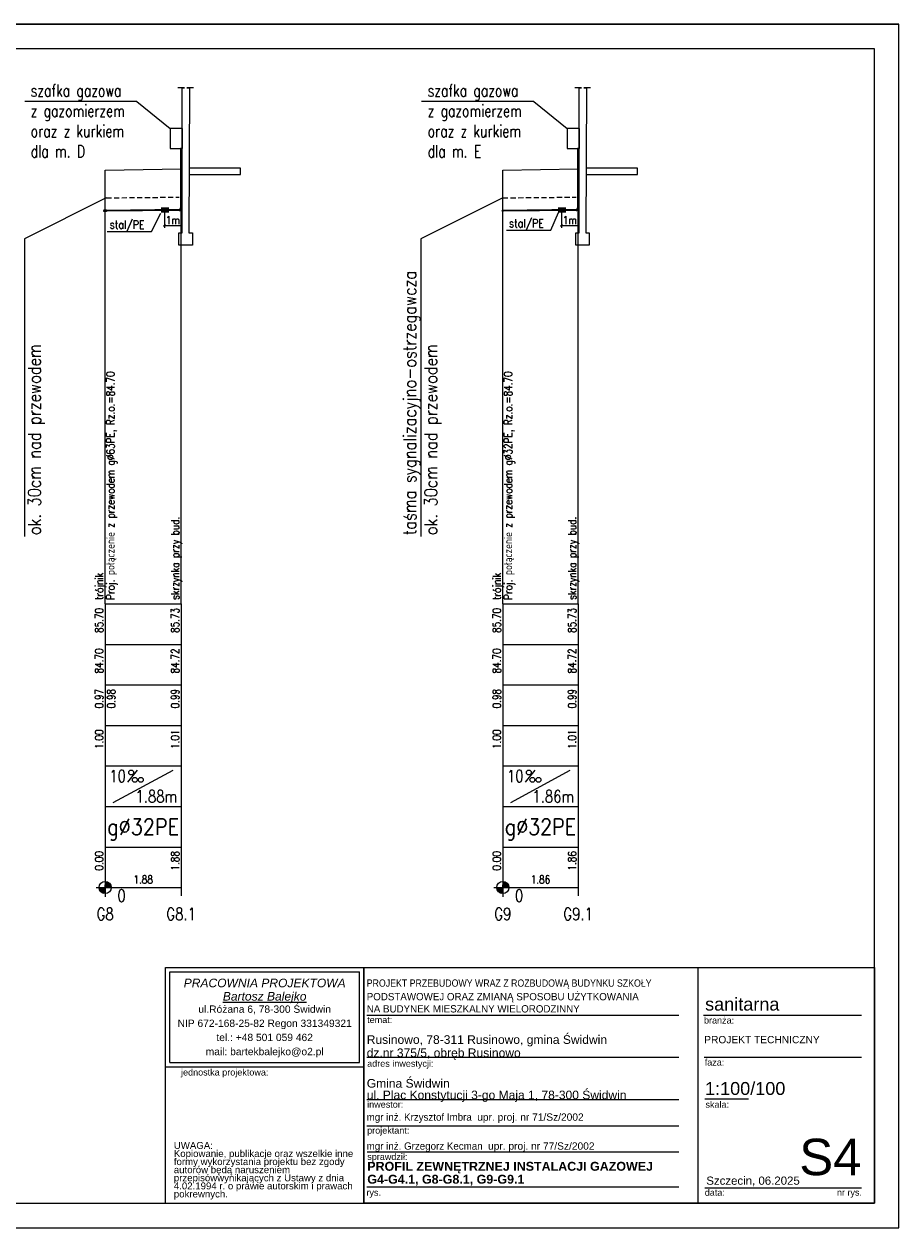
# Model space of a CAD drawing. Extents: x -2340 to 12549, y -755 to 9303.
# Tile 8 of 8: x 10390 to 12549, y 6333 to 9303. Entities that reach past the tile are written whole.
import ezdxf
from ezdxf.enums import TextEntityAlignment as Align

# ---------------------------------------------------------------- set-up
doc = ezdxf.new("R2010")
doc.units = 0
doc.header["$LTSCALE"] = 0.1
doc.header["$MEASUREMENT"] = 0
for name, pattern in [('4003', [3, 2, -1]), ('CENTER', [50.8, 31.75, -6.35, 6.35, -6.35]), ('DASHED', [19.05, 12.7, -6.35])]:
    doc.linetypes.add(name, pattern=pattern)
doc.layers.get('0').update_dxf_attribs({"linetype": 'CONTINUOUS'})
for name, color, linetype in [('#op-kan-san', 3, 'CONTINUOUS'), ('_odnosniki', 8, 'CONTINUOUS'), ('_TABELA', 7, 'CONTINUOUS'), ('BUDYNKI', 7, 'CONTINUOUS'), ('LICZBY', 7, 'CONTINUOUS'), ('LINIE_ODN', 7, 'CONTINUOUS'), ('LINIE_TABELI', 7, 'CONTINUOUS'), ('ODCINKI', 2, 'CONTINUOUS'), ('OPIS_PZ', 7, 'CONTINUOUS'), ('OPIS_WL', 7, 'CONTINUOUS'), ('OPISRZĘDNA', 3, 'CONTINUOUS'), ('OSIE', 7, 'CENTER'), ('TER_ISTN', 8, 'CONTINUOUS'), ('WEZLY', 2, 'CONTINUOUS')]:
    doc.layers.add(name, color=color, linetype=linetype)
for name, color, linetype, lineweight in [('ARCH TABELA_Nr_Pióra__1', 7, 'CONTINUOUS', 25), ('ARCH TABELA_Nr_Pióra__21', 7, 'CONTINUOUS', 9), ('ARCH TABELA_Nr_Pióra__7', 7, 'CONTINUOUS', 13)]:
    doc.layers.add(name, color=color, linetype=linetype, lineweight=lineweight)
doc.styles.add('GENERATED_STYLE_10', font='ariali.ttf')
doc.styles.add('GENERATED_STYLE_11', font='arialbd.ttf')
doc.styles.add('GENERATED_STYLE_7', font='txt')
doc.styles.add('GENERATED_STYLE_9', font='arial.ttf')
doc.styles.add('ROMANS', font='romans', dxfattribs={"width": 0.8})
doc.styles.add('STYL13', font='SIMPLEX.SHX', dxfattribs={"width": 0.8})
doc.styles.add('STYL15', font='SIMPLEX.SHX', dxfattribs={"width": 0.8})
doc.styles.add('STYL17', font='SIMPLEX.SHX', dxfattribs={"width": 0.8})
doc.styles.add('STYL2', font='SIMPLEX.SHX', dxfattribs={"width": 0.8})
doc.styles.add('STYL4', font='SIMPLEX.SHX', dxfattribs={"width": 0.8})
doc.styles.add('STYL5', font='SIMPLEX.SHX', dxfattribs={"width": 0.8})
doc.styles.add('STYL6', font='SIMPLEX.SHX', dxfattribs={"width": 0.8})
doc.styles.add('STYL7', font='SIMPLEX.SHX', dxfattribs={"width": 0.8})

msp = doc.modelspace()

# ---------------------------------------------------------------- hatches: boundary and pattern name
at = {"layer": 'TER_ISTN'}
for points in [[(10728.15702, 8837.23841), (10748.11177, 8837.55961), (10747.89459, 8851.05224), (10727.93984, 8850.73104)], [(11707.81803, 8837.2184), (11727.77278, 8837.5396), (11727.5556, 8851.03224), (11707.60085, 8850.71104)]]:
    msp.add_hatch(color=7, dxfattribs=at).paths.add_polyline_path(points)

# ---------------------------------------------------------------- linework, layer by layer
at = {"layer": '#op-kan-san', "color": 7}
for p, q in [((10668.33645, 9112.04032), (10391.779, 9112.04032)), ((10668.33645, 9112.04032), (10751.2258, 9045.4921)), ((11647.99747, 9112.04032), (11371.44001, 9112.04032)), ((11647.99747, 9112.04032), (11730.88682, 9045.4921))]:
    msp.add_line(p, q, dxfattribs=at)
for p, q in [((10778.0258, 8804.77415), (10734.64236, 8804.77415)), ((11757.68682, 8804.75414), (11714.30337, 8804.75414))]:
    msp.add_line(p, q)
at = {"layer": '_odnosniki', "color": 7, "lineweight": 0}
for p, q in [((10593.2058, 8874.1221), (10391.01091, 8773.43167)), ((11571.85682, 8874.0921), (11369.66192, 8773.40167)), ((10391.01091, 8773.43167), (10391.01091, 8038.85115)), ((11369.66192, 8773.40167), (11369.66192, 8038.82115))]:
    msp.add_line(p, q, dxfattribs=at)
at = {"layer": '_TABELA', "color": 7, "lineweight": 0}
for p, q in [((10704.98553, 8791.45619), (10728.02255, 8836.68783)), ((11690.53841, 8794.69938), (11709.35822, 8837.79115))]:
    msp.add_line(p, q, dxfattribs=at)
at = {"layer": '_TABELA', "color": 7}
msp.add_lwpolyline([(8349.40461, 9302.8498), (12549.40461, 9302.8498), (8349.40461, 9302.8498), (8349.40461, 6332.8498), (12549.40461, 6332.8498), (12549.40461, 9302.8498)], dxfattribs=at)
msp.add_lwpolyline([(12489.40461, 9241.8498), (8599.40461, 9241.8498), (8599.40461, 6393.8498), (12489.40461, 6393.8498)], close=True, dxfattribs=at)
at = {"layer": 'ARCH TABELA_Nr_Pióra__21', "linetype": 'Continuous'}
for p, q in [((10739.40461, 6974.96682), (11228.76631, 6974.96682)), ((10739.40461, 6393.8498), (10739.40461, 6974.96682)), ((10739.40461, 6974.96682), (12489.40461, 6974.96682)), ((10750.04291, 6740.92426), (10750.04291, 6964.32852)), ((10750.04291, 6964.32852), (11218.12802, 6964.32852)), ((11218.12802, 6740.92426), (11218.12802, 6964.32852)), ((11228.76631, 6974.96682), (11228.76631, 6393.8498)), ((11228.76631, 6730.28597), (11228.76631, 6974.96682)), ((12053.2344, 6974.96682), (12053.2344, 6393.8498)), ((12489.40461, 6974.96682), (12489.40461, 6393.8498)), ((11228.76631, 6393.8498), (11228.76631, 6934.96682)), ((11235.98972, 6857.96682), (12005.97027, 6857.96682)), ((12067.16626, 6857.96682), (12457.10094, 6857.96682)), ((11235.98972, 6753.96682), (12005.97027, 6753.96682)), ((12068.91094, 6753.96682), (12457.10094, 6753.96682)), ((10739.40461, 6730.28597), (11228.76631, 6730.28597)), ((10750.04291, 6740.92426), (11218.12802, 6740.92426)), ((11235.98972, 6649.96682), (12005.97027, 6649.96682)), ((12070.09179, 6651.70086), (12178.05455, 6651.70086)), ((11235.98972, 6585.11003), (12005.97027, 6585.11003)), ((11237.05887, 6520.25324), (12005.97027, 6520.25324)), ((11235.98972, 6433.8498), (12005.97027, 6433.8498)), ((12070.09179, 6432.0905), (12298.27064, 6432.0905)), ((12298.27064, 6432.0905), (12457.10094, 6432.0905)), ((10739.40461, 6393.8498), (11228.76631, 6393.8498)), ((12489.40461, 6393.8498), (11228.76631, 6393.8498))]:
    msp.add_line(p, q, dxfattribs=at)
at = {"layer": 'BUDYNKI'}
for p, q in [((10786.1858, 9145.4921), (10769.5158, 9145.4921)), ((10780.6258, 8787.4921), (10780.6258, 9145.4921)), ((10780.6258, 9145.4921), (10786.1858, 9145.4921)), ((10808.4058, 9145.4921), (10791.7358, 9145.4921)), ((10791.7358, 9145.4921), (10797.2958, 9145.4921)), ((10798.2958, 9145.4921), (10797.2958, 8787.4921)), ((11765.84682, 9145.4921), (11749.17682, 9145.4921)), ((11760.28682, 8787.4921), (11760.28682, 9145.4921)), ((11760.28682, 9145.4921), (11765.84682, 9145.4921)), ((11788.06682, 9145.4921), (11771.39682, 9145.4921)), ((11771.39682, 9145.4921), (11776.95682, 9145.4921)), ((11777.95682, 9145.4921), (11776.95682, 8787.4921)), ((10772.2958, 8757.4921), (10772.2958, 8787.4921)), ((10772.2958, 8787.4921), (10780.6258, 8787.4921)), ((10797.2958, 8787.4921), (10805.6258, 8787.4921)), ((10805.6258, 8787.4921), (10805.6258, 8757.4921)), ((11751.95682, 8757.4921), (11751.95682, 8787.4921)), ((11751.95682, 8787.4921), (11760.28682, 8787.4921)), ((11776.95682, 8787.4921), (11785.28682, 8787.4921)), ((11785.28682, 8787.4921), (11785.28682, 8757.4921)), ((10805.6258, 8757.4921), (10772.2958, 8757.4921)), ((10787.9558, 8757.4921), (10787.9558, 8757.4921)), ((11785.28682, 8757.4921), (11751.95682, 8757.4921)), ((11767.61682, 8757.4921), (11767.61682, 8757.4921))]:
    msp.add_line(p, q, dxfattribs=at)
at = {"layer": 'LICZBY'}
for p, q in [((10669.4958, 7462.4921), (10645.4958, 7432.4921)), ((11650.85682, 7462.4921), (11626.85682, 7432.4921)), ((10588.9258, 7157.5721), (10592.0658, 7187.4121)), ((10589.9758, 7157.5021), (10591.0158, 7187.4821)), ((10590.4958, 7194.9921), (10590.4958, 7149.9921)), ((11570.28682, 7157.5721), (11573.42682, 7187.4121)), ((11571.33682, 7157.5021), (11572.37682, 7187.4821)), ((11571.85682, 7194.9921), (11571.85682, 7149.9921)), ((10567.9958, 7172.4921), (10612.9958, 7172.4921)), ((10575.5358, 7171.4421), (10605.4558, 7173.5421)), ((10575.6458, 7170.4021), (10605.3458, 7174.5821)), ((10575.8258, 7169.3721), (10605.1658, 7175.6121)), ((10576.0758, 7168.3621), (10604.9158, 7176.6221)), ((10576.3958, 7167.3621), (10604.5958, 7177.6221)), ((10576.7958, 7166.3921), (10604.1958, 7178.5921)), ((10577.2558, 7165.4521), (10603.7358, 7179.5321)), ((10577.7758, 7164.5421), (10603.2158, 7180.4421)), ((10578.3558, 7163.6721), (10602.6358, 7181.3121)), ((10579.0058, 7162.8521), (10601.9858, 7182.1321)), ((10579.7058, 7162.0721), (10601.2858, 7182.9121)), ((10580.4558, 7161.3421), (10600.5358, 7183.6421)), ((10581.2658, 7160.6721), (10599.7258, 7184.3121)), ((10582.1058, 7160.0521), (10598.8858, 7184.9321)), ((10582.9958, 7159.5021), (10597.9958, 7185.4821)), ((10583.9158, 7159.0121), (10597.0758, 7185.9721)), ((10584.8758, 7158.5821), (10596.1158, 7186.4021)), ((10585.8558, 7158.2221), (10595.1358, 7186.7621)), ((10586.8658, 7157.9421), (10594.1258, 7187.0421)), ((10587.8958, 7157.7221), (10593.0958, 7187.2621)), ((11549.35682, 7172.4921), (11594.35682, 7172.4921)), ((11556.89682, 7171.4421), (11586.81682, 7173.5421)), ((11557.00682, 7170.4021), (11586.70682, 7174.5821)), ((11557.18682, 7169.3721), (11586.52682, 7175.6121)), ((11557.43682, 7168.3621), (11586.27682, 7176.6221)), ((11557.75682, 7167.3621), (11585.95682, 7177.6221)), ((11558.15682, 7166.3921), (11585.55682, 7178.5921)), ((11558.61682, 7165.4521), (11585.09682, 7179.5321)), ((11559.13682, 7164.5421), (11584.57682, 7180.4421)), ((11559.71682, 7163.6721), (11583.99682, 7181.3121)), ((11560.36682, 7162.8521), (11583.34682, 7182.1321)), ((11561.06682, 7162.0721), (11582.64682, 7182.9121)), ((11561.81682, 7161.3421), (11581.89682, 7183.6421)), ((11562.62682, 7160.6721), (11581.08682, 7184.3121)), ((11563.46682, 7160.0521), (11580.24682, 7184.9321)), ((11564.35682, 7159.5021), (11579.35682, 7185.4821)), ((11565.27682, 7159.0121), (11578.43682, 7185.9721)), ((11566.23682, 7158.5821), (11577.47682, 7186.4021)), ((11567.21682, 7158.2221), (11576.49682, 7186.7621)), ((11568.22682, 7157.9421), (11575.48682, 7187.0421)), ((11569.25682, 7157.7221), (11574.45682, 7187.2621))]:
    msp.add_line(p, q, dxfattribs=at)
for centre, radius in [((10654.4958, 7456.4921), 6), ((11635.85682, 7456.4921), 6), ((10663.4958, 7438.4921), 6), ((10678.4958, 7438.4921), 6), ((11644.85682, 7438.4921), 6), ((11659.85682, 7438.4921), 6), ((10590.4958, 7172.4921), 15), ((11571.85682, 7172.4921), 15)]:
    msp.add_circle(centre, radius, dxfattribs=at)
at = {"layer": 'LINIE_ODN'}
for points in [[(10590.4958, 7872.4921), (10590.4958, 8942.4921)], [(10778.0258, 7872.4921), (10778.0258, 8945.4921)], [(11571.85682, 7872.4921), (11571.85682, 8942.4921)], [(11757.68682, 7872.4921), (11757.68682, 8945.4921)]]:
    msp.add_lwpolyline(points, dxfattribs=at)
at = {"layer": 'LINIE_TABELI'}
for p, q in [((10924.20465, 8947.4921), (10797.2958, 8947.4921)), ((10924.20465, 8931.76446), (10924.20465, 8947.4921)), ((11903.86566, 8947.4921), (11776.95682, 8947.4921)), ((11903.86566, 8931.76446), (11903.86566, 8947.4921)), ((10797.2958, 8931.76446), (10924.20465, 8931.76446)), ((11776.95682, 8931.76446), (11903.86566, 8931.76446)), ((10738.0258, 8800.03861), (10738.0258, 8849.07294)), ((11717.68682, 8800.01861), (11717.68682, 8849.05294)), ((10740.46258, 8807.21092), (10735.58903, 8802.33738)), ((10778.0258, 8804.77415), (10738.0258, 8804.77415)), ((11720.12359, 8807.19092), (11715.25004, 8802.31737)), ((11757.68682, 8804.75414), (11717.68682, 8804.75414)), ((10590.4958, 7872.4921), (10778.0258, 7872.4921)), ((10590.4958, 7872.4921), (10590.4958, 7172.4921)), ((10590.4958, 7872.4921), (10590.4958, 7472.4921)), ((10778.0258, 7872.4921), (10778.0258, 7172.4921)), ((10778.0258, 7872.4921), (10778.0258, 7472.4921)), ((11571.85682, 7872.4921), (11757.68682, 7872.4921)), ((11571.85682, 7872.4921), (11571.85682, 7172.4921)), ((11571.85682, 7872.4921), (11571.85682, 7472.4921)), ((11757.68682, 7872.4921), (11757.68682, 7172.4921)), ((11757.68682, 7872.4921), (11757.68682, 7472.4921)), ((10590.4958, 7772.4921), (10778.0258, 7772.4921)), ((11571.85682, 7772.4921), (11757.68682, 7772.4921)), ((10590.4958, 7672.4921), (10778.0258, 7672.4921)), ((11571.85682, 7672.4921), (11757.68682, 7672.4921)), ((10590.4958, 7572.4921), (10778.0258, 7572.4921)), ((11571.85682, 7572.4921), (11757.68682, 7572.4921)), ((10590.4958, 7472.4921), (10778.0258, 7472.4921)), ((10590.4958, 7472.4921), (10590.4958, 7372.4921)), ((10610.4958, 7382.4921), (10758.0258, 7462.4921)), ((10778.0258, 7472.4921), (10778.0258, 7372.4921)), ((11571.85682, 7472.4921), (11757.68682, 7472.4921)), ((11571.85682, 7472.4921), (11571.85682, 7372.4921)), ((11591.85682, 7382.4921), (11737.68682, 7462.4921)), ((11757.68682, 7472.4921), (11757.68682, 7372.4921)), ((10590.4958, 7372.4921), (10778.0258, 7372.4921)), ((10778.0258, 7372.4921), (10778.0258, 7272.4921)), ((11571.85682, 7372.4921), (11757.68682, 7372.4921)), ((11757.68682, 7372.4921), (11757.68682, 7272.4921)), ((10590.4958, 7272.4921), (10778.0258, 7272.4921)), ((10590.4958, 7272.4921), (10590.4958, 7152.4921)), ((10778.0258, 7272.4921), (10778.0258, 7152.4921)), ((11571.85682, 7272.4921), (11757.68682, 7272.4921)), ((11571.85682, 7272.4921), (11571.85682, 7152.4921)), ((11757.68682, 7272.4921), (11757.68682, 7152.4921)), ((10590.4958, 7172.4921), (10778.0258, 7172.4921)), ((11571.85682, 7172.4921), (11757.68682, 7172.4921))]:
    msp.add_line(p, q, dxfattribs=at)
at = {"layer": 'LINIE_TABELI', "lineweight": 0}
for p, q in [((10594.97982, 8791.45619), (10704.98553, 8791.45619)), ((11580.53271, 8794.69938), (11690.53841, 8794.69938))]:
    msp.add_line(p, q, dxfattribs=at)
at = {"layer": 'ODCINKI', "color": 7, "linetype": 'DASHED', "ltscale": 10}
for p, q in [((10593.2058, 8874.1221), (10773.2258, 8875.91787)), ((11571.85682, 8874.0921), (11752.88682, 8875.89786))]:
    msp.add_line(p, q, dxfattribs=at)
at = {"layer": 'ODCINKI'}
for p, q in [((10593.2058, 8844.1221), (10773.2258, 8845.91787)), ((10593.2058, 8844.1221), (10593.2058, 8840.9221)), ((10773.2258, 8842.71787), (10593.2058, 8840.9221)), ((10773.2258, 8845.91787), (10773.2258, 8842.71787)), ((11571.85682, 8844.0921), (11752.88682, 8845.89786)), ((11571.85682, 8844.0921), (11571.85682, 8840.8921)), ((11752.88682, 8842.69786), (11571.85682, 8840.8921)), ((11752.88682, 8845.89786), (11752.88682, 8842.69786))]:
    msp.add_line(p, q, dxfattribs=at)
at = {"layer": 'OPIS_WL'}
for centre, radius in [((10590.4958, 8842.4921), 3.15), ((11571.85682, 8842.4921), 1.6)]:
    msp.add_circle(centre, radius, dxfattribs=at)
at = {"layer": 'OSIE'}
for p, q in [((10585.7758, 8842.4921), (10595.2158, 8842.4921)), ((10590.4958, 8837.7721), (10590.4958, 8847.2221)), ((10593.2058, 8842.5221), (10773.2258, 8844.31787)), ((11569.45682, 8842.4921), (11574.25682, 8842.4921)), ((11571.85682, 8840.0921), (11571.85682, 8844.8921)), ((11571.85682, 8842.4921), (11752.88682, 8844.29786))]:
    msp.add_line(p, q, dxfattribs=at)
at = {"layer": 'TER_ISTN'}
for points in [[(10590.4958, 8942.4921), (10778.0258, 8945.4921)], [(11571.85682, 8942.4921), (11757.68682, 8945.4921)]]:
    msp.add_lwpolyline(points, dxfattribs=at)
at = {"layer": 'WEZLY'}
for p, q in [((10779.6258, 8995.4921), (10776.4258, 8995.4921)), ((10776.4258, 8995.4921), (10776.4258, 8849.11787)), ((10779.6258, 8849.11787), (10779.6258, 8995.4921)), ((11759.28682, 8995.4921), (11756.08682, 8995.4921)), ((11756.08682, 8995.4921), (11756.08682, 8849.09786)), ((11759.28682, 8849.09786), (11759.28682, 8995.4921)), ((10773.2258, 8846.23787), (10773.2258, 8842.39787)), ((10776.1058, 8849.11787), (10779.9458, 8849.11787)), ((11752.88682, 8846.21786), (11752.88682, 8842.37786)), ((11755.76682, 8849.09786), (11759.60682, 8849.09786))]:
    msp.add_line(p, q, dxfattribs=at)
for points in [[(10751.2258, 8995.4921), (10781.2258, 8995.4921), (10781.2258, 9045.4921), (10751.2258, 9045.4921)], [(11730.88682, 8995.4921), (11760.88682, 8995.4921), (11760.88682, 9045.4921), (11730.88682, 9045.4921)]]:
    msp.add_lwpolyline(points, close=True, dxfattribs=at)
for points in [[(10773.2258, 8845.91787), (10773.7258, 8845.95787), (10774.2158, 8846.07787), (10774.6758, 8846.26787), (10775.1058, 8846.52787), (10775.4858, 8846.85787), (10775.8158, 8847.23787), (10776.0758, 8847.66787), (10776.2658, 8848.12787), (10776.3858, 8848.61787), (10776.4258, 8849.11787)], [(10773.2258, 8842.71787), (10774.2258, 8842.79787), (10775.2058, 8843.02787), (10776.1258, 8843.41787), (10776.9858, 8843.93787), (10777.7458, 8844.59787), (10778.4058, 8845.35787), (10778.9258, 8846.21787), (10779.3158, 8847.13787), (10779.5458, 8848.11787), (10779.6258, 8849.11787)], [(11752.88682, 8845.89786), (11753.38682, 8845.93786), (11753.87682, 8846.05786), (11754.33682, 8846.24786), (11754.76682, 8846.51786), (11755.14682, 8846.83786), (11755.47682, 8847.21786), (11755.73682, 8847.64786), (11755.92682, 8848.11786), (11756.04682, 8848.59786), (11756.08682, 8849.09786)], [(11752.88682, 8842.69786), (11753.88682, 8842.77786), (11754.85682, 8843.01786), (11755.78682, 8843.39786), (11756.64682, 8843.92786), (11757.40682, 8844.57786), (11758.05682, 8845.33786), (11758.58682, 8846.19786), (11758.96682, 8847.12786), (11759.20682, 8848.09786), (11759.28682, 8849.09786)]]:
    msp.add_lwpolyline(points, dxfattribs=at)

# ---------------------------------------------------------------- texts
at = {"layer": '_odnosniki', "color": 7, "lineweight": 0, "style": 'ROMANS', "width": 0.85}
for s, p in [('taśma sygnalizacyjno-ostrzegawcza', (11357.5643, 8041.9151)), ('ok. 30cm nad przewodem', (10431.29869, 8041.9451)), ('ok. 30cm nad przewodem', (11409.9497, 8041.9151))]:
    msp.add_text(s, height=31.25, rotation=90, dxfattribs=at).set_placement(p)
at = {"layer": 'ARCH TABELA_Nr_Pióra__1', "color": 7, "linetype": 'Continuous', "style": 'GENERATED_STYLE_7', "width": 0.9}
msp.add_text('PROJEKT PRZEBUDOWY WRAZ Z ROZBUDOWĄ BUDYNKU SZKOŁY', height=18, dxfattribs=at).set_placement((11235.98972, 6927.9386))
at = {"layer": 'ARCH TABELA_Nr_Pióra__1', "color": 7, "linetype": 'Continuous', "style": 'GENERATED_STYLE_7'}
for s, p in [('PODSTAWOWEJ ORAZ ZMIANĄ SPOSOBU UŻYTKOWANIA', (11235.98972, 6894.4535)), ('NA BUDYNEK MIESZKALNY WIELORODZINNY', (11235.98972, 6864.3905))]:
    msp.add_text(s, height=18, dxfattribs=at).set_placement(p)
at = {"layer": 'ARCH TABELA_Nr_Pióra__1', "linetype": 'Continuous', "char_height": 22, "attachment_point": 1, "style": 'GENERATED_STYLE_11'}
for s, insert in [('PROFIL ZEWNĘTRZNEJ INSTALACJI GAZOWEJ', (11237.36738, 6495.87958)), ('G4-G4.1, G8-G8.1, G9-G9.1', (11237.36738, 6463.97283))]:
    msp.add_mtext(s, dxfattribs=dict(at, insert=insert))
at = {"layer": 'ARCH TABELA_Nr_Pióra__21', "linetype": 'Continuous', "insert": (11235.98972, 6643.83916), "char_height": 21.2765961, "attachment_point": 7, "line_spacing_factor": 0.807442, "style": 'GENERATED_STYLE_9'}
msp.add_mtext('{Gmina Świdwin\\Pul. Plac Konstytucji 3-go Maja 1, 78-300 Świdwin}', dxfattribs=at)
at = {"layer": 'ARCH TABELA_Nr_Pióra__7', "linetype": 'Continuous'}
for s, insert, char_height, attachment_point, line_spacing_factor, style in [('{PRACOWNIA PROJEKTOWA\\P\\LBartosz Balejko}', (10984.08546, 6947.83614), 21.2765982, 2, 0.926719, 'GENERATED_STYLE_10'), ('{Rusinowo, 78-311 Rusinowo, gmina Świdwin \\Pdz.nr 375/5, obręb Rusinowo}', (11235.98972, 6747.83916), 21.2765961, 7, 0.918867, 'GENERATED_STYLE_9'), ('PROJEKT TECHNICZNY', (12068.91094, 6806.42406), 18, 1, 0.923713, 'GENERATED_STYLE_9')]:
    msp.add_mtext(s, dxfattribs=dict(at, insert=insert, char_height=char_height, attachment_point=attachment_point, line_spacing_factor=line_spacing_factor, style=style))
at = {"layer": 'ARCH TABELA_Nr_Pióra__7', "linetype": 'Continuous', "style": 'GENERATED_STYLE_9'}
for s, insert, char_height, attachment_point in [('sanitarna', (12071.03328, 6900.93448), 31.915957, 1), ('{temat:}', (11237.05887, 6854.31928), 15.957979, 1), ('{branża:}', (12068.34711, 6853.09223), 15.957979, 1), ('{adres inwestycji:}', (11237.05887, 6746.35356), 15.9579787, 1), ('{faza:}', (12070.09179, 6749.46249), 15.957979, 1), ('{jednostka projektowa:}', (10777.69716, 6724.82393), 15.9579787, 1), ('1:100/100', (12070.82255, 6692.82541), 31.915959, 1), ('{inwestor:}', (11237.05887, 6645.46249), 15.9579714, 1), ('{skala:}', (12071.85775, 6645.27222), 15.957979, 1), ('{projektant:}', (11237.05887, 6581.46249), 15.9579787, 1), ('S4', (12457.10094, 6552.94807), 90, 3), ('{sprawdził:}', (11237.2727, 6516.60571), 15.9579787, 1), ('Szczecin, 06.2025', (12073.95881, 6459.58419), 20.2127554, 1), ('{rys.}', (11235.26631, 6428.13478), 15.957979, 1), ('{data:}', (12070.23009, 6428.13478), 15.957979, 1), ('{nr rys.}', (12396.30688, 6428.44296), 15.957979, 1)]:
    msp.add_mtext(s, dxfattribs=dict(at, insert=insert, char_height=char_height, attachment_point=attachment_point))
for s, insert, char_height, width, attachment_point, line_spacing_factor in [('{ul.Różana 6, 78-300 Świdwin\\PNIP 672-168-25-82 Regon 331349321\\Ptel.: +48 501 059 462\\Pmail: bartekbalejko@o2.pl}', (10984.08546, 6881.64056), 18.0851735, 468.0851064, 2, 1.156383), ('{UWAGA:\\PKopiowanie, publikacje oraz wszelkie inne formy wykorzystania projektu bez zgody autorów będą naruszeniem przepisówwynikających z Ustawy z dnia 4.02.1994 r. o prawie autorskim i prawach pokrewnych.}', (10759.91507, 6544.82416), 17.0212766, 448.3407782, 1, 0.703415)]:
    msp.add_mtext(s, dxfattribs=dict(at, insert=insert, char_height=char_height, width=width, attachment_point=attachment_point, line_spacing_factor=line_spacing_factor))
at = {"layer": 'ARCH TABELA_Nr_Pióra__7', "color": 0, "linetype": 'Continuous', "char_height": 18, "attachment_point": 1, "style": 'GENERATED_STYLE_7'}
for s, insert, width in [('mgr inż. Krzysztof Imbra  \\fArial|b0|i0|c238;upr. proj. nr 71/Sz/2002', (11235.76631, 6615.29938), 759.0746624), ('mgr inż. Grzegorz Kecman  \\fArial|b0|i0|c238;upr. proj. nr 77/Sz/2002', (11235.76631, 6543.86625), 737.160071)]:
    msp.add_mtext(s, dxfattribs=dict(at, insert=insert, width=width))
at = {"layer": 'LICZBY', "style": 'STYL2', "width": 0.8}
for s, p in [('85.70', (10585.4958, 7862.4921)), ('85.73', (10773.0258, 7862.4921)), ('85.70', (11566.85682, 7862.4921)), ('85.73', (11752.68682, 7862.4921)), ('84.70', (10585.4958, 7762.4921)), ('84.72', (10773.0258, 7762.4921)), ('84.70', (11566.85682, 7762.4921)), ('84.72', (11752.68682, 7762.4921)), ('0.97', (10585.4958, 7662.4921)), ('0.98', (10615.4958, 7662.4921)), ('0.99', (10773.0258, 7662.4921)), ('0.98', (11566.85682, 7662.4921)), ('0.99', (11752.68682, 7662.4921)), ('1.00', (10585.4958, 7562.4921)), ('1.01', (10773.0258, 7562.4921)), ('1.00', (11566.85682, 7562.4921)), ('1.01', (11752.68682, 7562.4921)), ('0.00', (10585.4958, 7262.4921)), ('1.88', (10773.0258, 7262.4921)), ('0.00', (11566.85682, 7262.4921)), ('1.86', (11752.68682, 7262.4921))]:
    msp.add_text(s, height=20, rotation=90, dxfattribs=at).set_placement(p, align=Align.RIGHT)
at = {"layer": 'LICZBY', "width": 0.8}
for s, style, p in [('10', 'STYL4', (10600.4958, 7432.4921)), ('10', 'STYL4', (11581.85682, 7432.4921)), ('0', 'STYL7', (10620.4958, 7137.4921)), ('0', 'STYL7', (11601.85682, 7137.4921))]:
    msp.add_text(s, height=30, dxfattribs=dict(at, style=style)).set_placement(p)
at = {"layer": 'LICZBY', "style": 'STYL4', "width": 0.8}
for s, p in [('1.88m', (10768.0258, 7382.4921)), ('1.86m', (11747.68682, 7382.4921))]:
    msp.add_text(s, height=30, dxfattribs=at).set_placement(p, align=Align.RIGHT)
at = {"layer": 'LICZBY', "style": 'STYL5'}
for width, p, p2 in [(0.832172, (10595.4958, 7302.4921), (10773.0258, 7302.4921)), (0.824203, (11576.85682, 7302.4921), (11752.68682, 7302.4921))]:
    msp.add_text('g%%C32PE', height=40, dxfattribs=dict(at, width=width)).set_placement(p, p2, align=Align.FIT)
at = {"layer": 'LICZBY', "width": 0.8}
for s, height, style, p in [('1.88', 20, 'STYL6', (10684.2558, 7182.4921)), ('1.86', 20, 'STYL6', (11664.76682, 7182.4921)), ('G8', 30, 'STYL13', (10590.4958, 7092.4921)), ('G8.1', 30, 'STYL13', (10778.0258, 7092.4921)), ('G9', 30, 'STYL13', (11571.85682, 7092.4921)), ('G9.1', 30, 'STYL13', (11757.68682, 7092.4921))]:
    msp.add_text(s, height=height, dxfattribs=dict(at, style=style)).set_placement(p, align=Align.CENTER)
at = {"layer": 'LICZBY', "color": 7, "linetype": '4003', "lineweight": 0, "char_height": 30, "width": 2274.767954, "attachment_point": 1, "style": 'STYL4'}
for s, insert in [('\\W0.75;szafka gazowa \\Pz gazomierzem \\Poraz z kurkiem\\Pdla m. D ', (10406.70775, 9153.92381)), ('\\W0.75;szafka gazowa \\Pz gazomierzem \\Poraz z kurkiem\\Pdla m. E ', (11386.36876, 9153.92381))]:
    msp.add_mtext(s, dxfattribs=dict(at, insert=insert))
at = {"layer": 'OPIS_PZ', "style": 'STYL15', "width": 0.8}
for s, p in [('skrzynka przy bud.', (10773.0258, 7882.4921)), ('skrzynka przy bud.', (11752.68682, 7882.4921)), ('trójnik', (10585.4958, 7882.4921)), ('trójnik', (11566.85682, 7882.4921))]:
    msp.add_text(s, height=20, rotation=90, dxfattribs=at).set_placement(p)
at = {"layer": 'OPIS_WL', "style": 'STYL17', "width": 0.8}
for s, p in [('Proj. połączenie z przewodem g%%C63PE, Rz.o.=84.70', (10613.4958, 7882.4921)), ('Proj. połączenie z przewodem g%%c32PE, Rz.o.=84.70', (11594.85682, 7882.4921))]:
    msp.add_text(s, height=20, rotation=90, dxfattribs=at).set_placement(p)
at = {"layer": 'OPISRZĘDNA', "color": 7, "lineweight": 0, "ltscale": 1200, "style": 'ROMANS', "width": 0.85}
for p in [(11587.29358, 8801.32451), (10601.7407, 8798.08133)]:
    msp.add_text('stal/PE', height=20, dxfattribs=at).set_placement(p)
at = {"layer": 'OPISRZĘDNA', "color": 7, "lineweight": 0, "ltscale": 1200, "char_height": 20, "attachment_point": 5, "style": 'ROMANS'}
for insert in [(10757.47805, 8819.29594), (11737.13906, 8819.27594)]:
    msp.add_mtext('1m', dxfattribs=dict(at, insert=insert))

doc.saveas('drawing.dxf')
